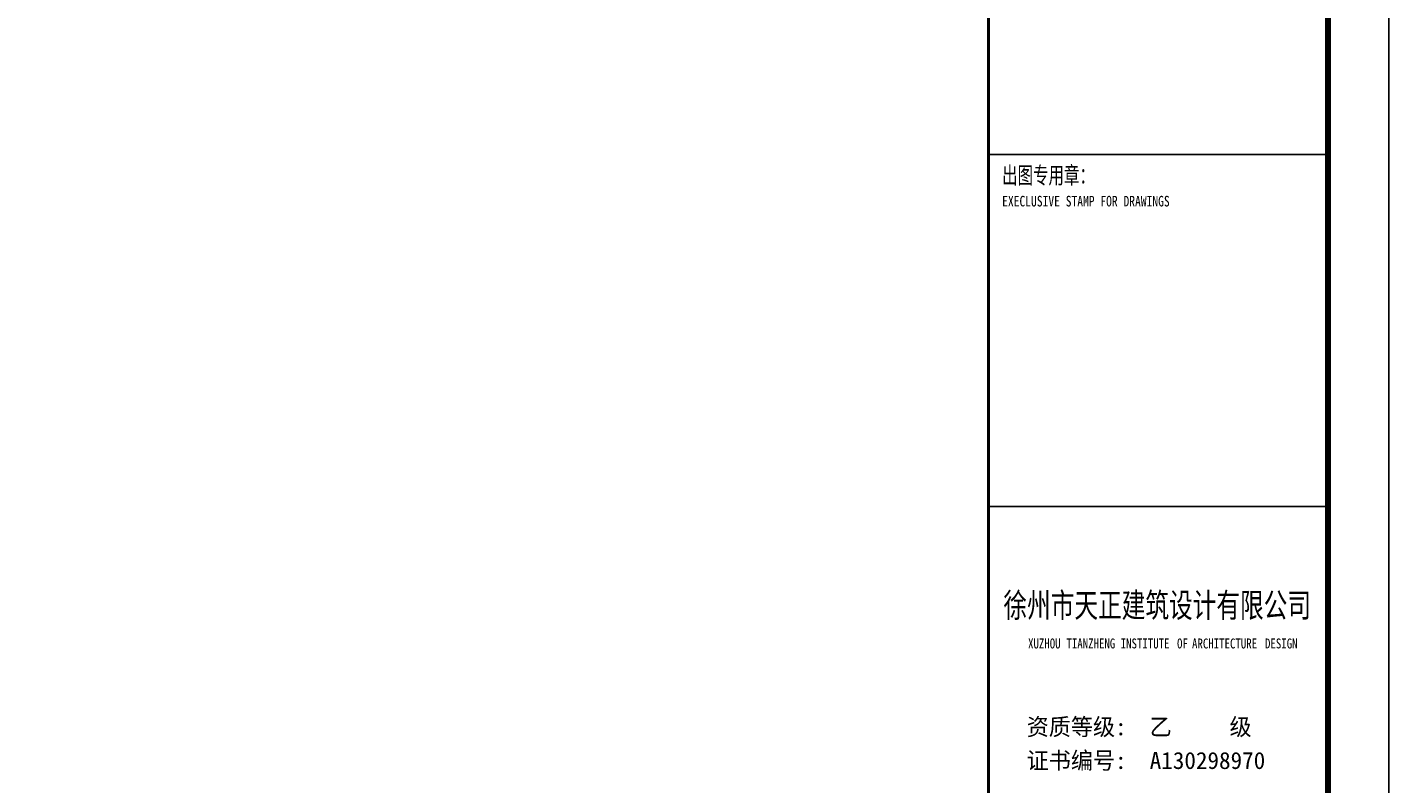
# Model space of a CAD drawing. Extents: x -302077 to 107904, y -9283 to 295706.
# Tile 170 of 256: x -6178 to 16267, y 69342 to 81814. Entities that reach past the tile are written whole.
import ezdxf
from ezdxf.enums import TextEntityAlignment as Align

# ---------------------------------------------------------------- set-up
doc = ezdxf.new("R2010")
doc.units = 0
doc.header["$LTSCALE"] = 500
doc.header["$MEASUREMENT"] = 0
doc.layers.get('0').update_dxf_attribs({"linetype": 'CONTINUOUS'})
for name, color, linetype in [('PUB_TITLE', 4, 'CONTINUOUS'), ('SHEET_TEXT', 3, 'CONTINUOUS'), ('TK', 7, 'CONTINUOUS')]:
    doc.layers.add(name, color=color, linetype=linetype)
doc.styles.add('-宋体', font='txt', dxfattribs={"width": 0.8})
doc.styles.add('TKHZ1', font='txt', dxfattribs={"width": 0.8})
doc.styles.add('黑体', font='simhei.ttf', dxfattribs={"width": 0.7, "height": 300})

# ---------------------------------------------------------------- blocks, each defined once
blk = doc.blocks.new('wrtgtg')
at = {"color": 4}
blk.add_line((7804, -4841), (7804, 52559), dxfattribs=at)
at = {"layer": 'PUB_TITLE'}
for p, q in [((8804, 53559), (8804, -5841)), ((7804, -4841), (7804, 52559))]:
    blk.add_line(p, q, dxfattribs=at)
blk.add_lwpolyline([(-75296, -5841), (8804, -5841), (8804, 53559), (-75296, 53559)], close=True, dxfattribs=at)
at = {"layer": 'PUB_TITLE', "const_width": 100}
blk.add_lwpolyline([(-72796, -4841), (7804, -4841), (7804, 52559), (-72796, 52559)], close=True, dxfattribs=at)
at = {"layer": 'PUB_TITLE'}
for points, const_width in [([(2204, -4841), (2204, 52559)], 50), ([(2204, 21759), (7804, 21759)], 29.7), ([(2204, 15959), (7804, 15959)], 29.7)]:
    blk.add_lwpolyline(points, dxfattribs=dict(at, const_width=const_width))
at = {"style": '黑体', "width": 0.8}
for s, height, p in [('XUZHOU', 164.3, (2858, 13617)), ('TIANZHENG', 164.3, (3491, 13617)), ('INSTITUTE', 164.3, (4385, 13617)), ('OF', 164.3, (5314, 13617)), ('ARCHITECTURE', 164.29, (5561, 13617)), ('DESIGN', 164.3, (6764, 13617))]:
    blk.add_text(s, height=height, dxfattribs=at).set_placement(p)
at = {"layer": 'SHEET_TEXT', "style": '-宋体', "width": 0.75}
blk.add_text('徐州市天正建筑设计有限公司', height=400, dxfattribs=at).set_placement((4987, 14131), align=Align.CENTER)
at = {"layer": 'TK', "style": 'TKHZ1'}
for s, height, width, p in [('出图专用章：', 280, 0.7, (2431, 21279)), ('EXECLUSIVE STAMP FOR DRAWINGS', 175, 0.8, (2431, 20904))]:
    blk.add_text(s, height=height, dxfattribs=dict(at, width=width)).set_placement(p)
at = {"layer": 'TK', "style": '-宋体'}
for s, p in [('资质等级:  乙     级', (2836, 12185)), ('证书编号:  A130298970', (2836, 11630))]:
    blk.add_text(s, height=280, dxfattribs=at).set_placement(p)

msp = doc.modelspace()

# ---------------------------------------------------------------- block references
msp.add_blockref('wrtgtg', (7462.635, 57955.467))

doc.saveas('drawing.dxf')
